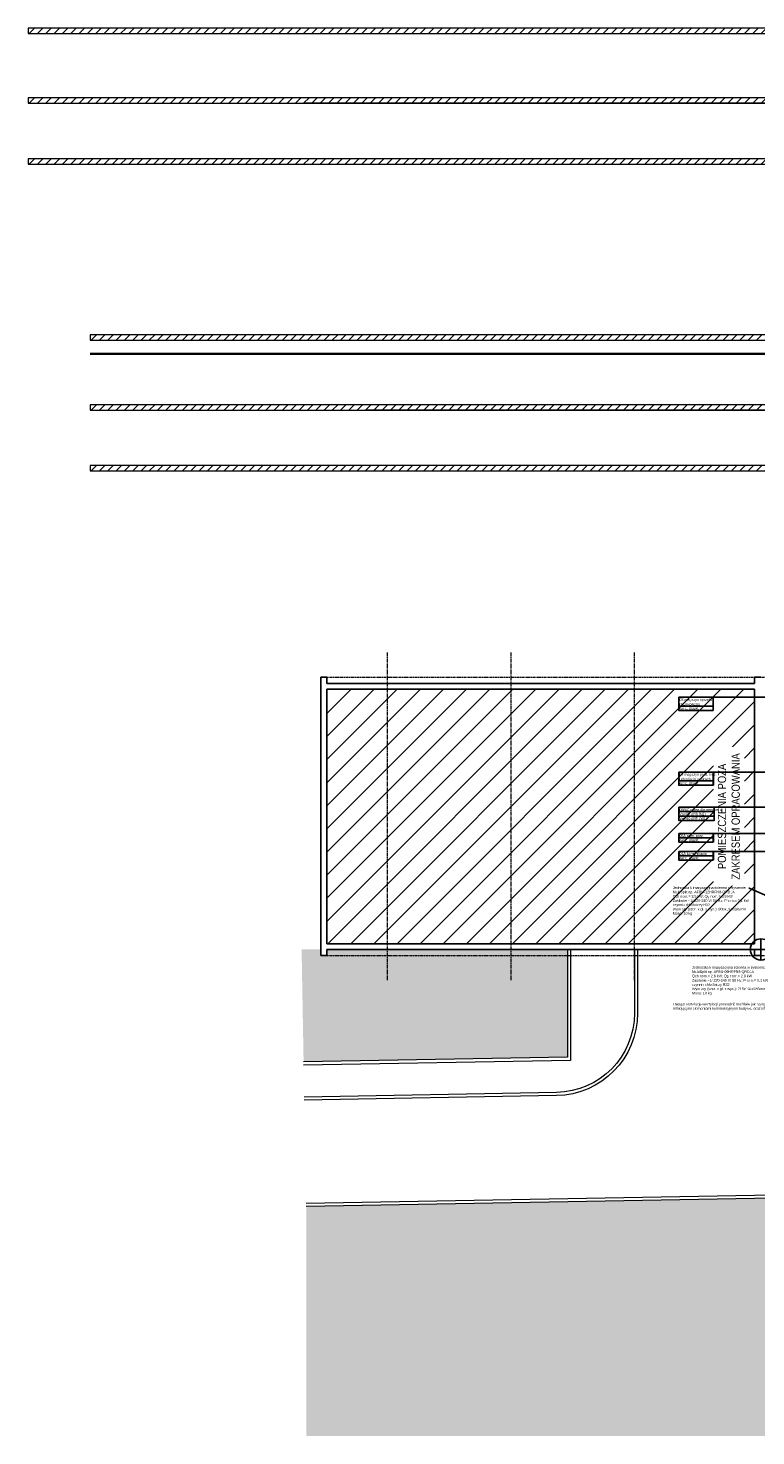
# Model space of a CAD drawing. Header units: millimetres. Extents: x -53179 to 121817, y -123620 to 254214.
# Tile 29 of 256: x -35603 to -250, y -23620 to 44741. Entities that reach past the tile are written whole.
import ezdxf
from ezdxf import colors
from ezdxf.entities.mleader import LeaderData, LeaderLine
from ezdxf.math import Vec2, Vec3

# ---------------------------------------------------------------- set-up
doc = ezdxf.new("R2010")
doc.units = ezdxf.units.MM
doc.linetypes.add('xref_ACAD-LSN_dyspozytornia_PW_rzuty_12$0$CENTER2', pattern=[28.575, 19.05, -3.175, 3.175, -3.175])
doc.linetypes.add('xref_ACAD-LSN_dyspozytornia_PW_rzuty_12$0$DASHED', pattern=[19.05, 12.7, -6.35])
doc.layers.add('METKI', color=7, linetype='Continuous')
doc.layers.add('WM_opis', color=7, linetype='Continuous')
for name, color, linetype, lineweight in [('PRZEKRÓJ', 7, 'Continuous', 13), ('xref', 8, 'Continuous', 13), ('xref_ACAD-LSN_dyspozytornia_PW_rzuty_12$0$A hatch', 8, 'Continuous', 5), ('xref_ACAD-LSN_dyspozytornia_PW_rzuty_12$0$A widok wyżej', 8, 'xref_ACAD-LSN_dyspozytornia_PW_rzuty_12$0$DASHED', 9), ('xref_ACAD-LSN_dyspozytornia_PW_rzuty_12$0$A-Wall', 8, 'Continuous', 25), ('xref_ACAD-LSN_dyspozytornia_PW_rzuty_12$0$S-Grid-Iden', 8, 'xref_ACAD-LSN_dyspozytornia_PW_rzuty_12$0$CENTER2', 9)]:
    doc.layers.add(name, color=color, linetype=linetype, lineweight=lineweight)
doc.layers.add('PUNKT BAZOWY', color=7, linetype='Continuous', plot=False)
doc.styles.get("Standard").update_dxf_attribs({"font": 'arial.ttf'})
doc.styles.add('xref_ACAD-LSN_dyspozytornia_PW_rzuty_12$0$STYL ASA', font='ARIALN.TTF')

# ---------------------------------------------------------------- blocks, each defined once
blk = doc.blocks.new('xref_ACAD-LSN_dyspozytornia_PW_rzuty_12')
at = {"layer": 'xref_ACAD-LSN_dyspozytornia_PW_rzuty_12$0$A hatch'}
h = blk.add_hatch(dxfattribs=at)
h.set_pattern_fill('ANSI31', color=256, scale=25)
h.paths.add_polyline_path([(65352.7, 91953.2), (67430.7, 91953.2), (67430.7, 90717.2), (65352.7, 90717.2)])
h.paths.add_polyline_path([(67381.1, 91017.9), (67381.1, 91651.6), (67230.5, 91651.6), (67230.5, 91017.9)], flags=16)
at = {"layer": 'xref_ACAD-LSN_dyspozytornia_PW_rzuty_12$0$A hatch', "transparency": 33554495}
h = blk.add_hatch(dxfattribs=at)
h.set_pattern_fill('GRASS', color=256, scale=4)
edge = h.paths.add_edge_path()
edge.add_spline(control_points=[(73831.5, 88934.7), (73821.4, 88950.9), (73811.2, 88967.1), (73777.9, 89019.7), (73754.3, 89055.7), (73718.4, 89105.4), (73707.4, 89120), (73684.5, 89148.7), (73672.7, 89162.8), (73654.4, 89183.4), (73648.1, 89190.1), (73632.7, 89206.4), (73623.4, 89215.8), (73602.5, 89235.9), (73590.9, 89246.5), (73522.6, 89306.1), (73459.4, 89350), (73322.2, 89426.9), (73248.2, 89459.9), (73070, 89523.2), (72963.1, 89549.8), (72743.3, 89584.7), (72630.3, 89593.1), (72404.9, 89591.7), (72292.4, 89581.9), (72113.1, 89551), (72044.1, 89535), (71910.9, 89495.5), (71846.7, 89472), (71725, 89417.5), (71667.5, 89386.5), (71560.8, 89317.1), (71511.7, 89278.7), (71449.3, 89219.1), (71431.8, 89201), (71407, 89172.8), (71399, 89163.2), (71383.4, 89143.8), (71375.9, 89133.9), (71359, 89110.8), (71349.9, 89097.5), (71316.2, 89045.2), (71294.2, 89004.5), (71248.1, 88905.3), (71225.8, 88845.3), (71186.7, 88721.6), (71169.7, 88657.8), (71142.4, 88545.8), (71131.5, 88498.1), (71120.5, 88450.3)], knot_values=[0, 0, 0, 0, 57.207065, 57.207065, 187.181956, 187.181956, 242.95388, 242.95388, 298.725803, 298.725803, 326.611765, 326.611765, 366.532108, 366.532108, 413.640335, 413.640335, 636.601339, 636.601339, 859.562342, 859.562342, 1147.4948, 1147.4948, 1435.427258, 1435.427258, 1723.359715, 1723.359715, 1909.892427, 1909.892427, 2096.425139, 2096.425139, 2282.95785, 2282.95785, 2469.490562, 2469.490562, 2547.228377, 2547.228377, 2586.097284, 2586.097284, 2624.966192, 2624.966192, 2675.594063, 2675.594063, 2819.436148, 2819.436148, 3012.724073, 3012.724073, 3206.011998, 3206.011998, 3347.114496, 3347.114496, 3347.114496, 3347.114496], degree=3, periodic=0)
edge.add_line((71120.5, 88450.3), (73831.5, 88934.7))
h.paths.add_polyline_path([(69699.2, 89521.8), (65252.1, 89442.8), (65252.1, 88327.2), (70701.7, 88327.2), (70701.7, 88536.9, 0.419422)])
h.paths.add_polyline_path([(66521.6, 90689.2), (65352.7, 90689.2), (65352.7, 90659.2), (65323.2, 90659.2), (65323.2, 90689.2), (65229.9, 90689.2), (65239.6, 90142.7), (66521.6, 90165.5)])
edge = h.paths.add_edge_path()
edge.add_line((67744.6, 90689.2), (68718.7, 90689.2))
edge.add_line((68718.7, 90689.2), (68718.7, 90265.3))
edge.add_arc((68483.7, 90265.3), 235, -15.04019, 0, ccw=False)
edge.add_line((68710.7, 90204.3), (67744.6, 90187.2))
edge.add_line((67744.6, 90187.2), (67744.6, 90689.2))
edge = h.paths.add_edge_path()
edge.add_line((69340.2, 90689.2), (69815.7, 90689.2))
edge.add_line((69815.7, 90689.2), (69815.7, 90223.9))
edge.add_line((69815.7, 90223.9), (69350.6, 90215.7))
edge.add_arc((69575.2, 90284.7), 235, 180, 197.07407, ccw=False)
edge.add_line((69340.2, 90284.7), (69340.2, 90689.2))
edge = h.paths.add_edge_path()
edge.add_line((70216.7, 90539.2), (71051.7, 90539.2))
edge.add_line((71051.7, 90539.2), (71051.7, 90689.2))
edge.add_line((71051.7, 90689.2), (71234.7, 90689.2))
edge.add_line((71234.7, 90689.2), (71234.7, 90313))
edge.add_arc((71169.7, 90313), 65, 271.01694, 360, ccw=False)
edge.add_line((71170.8, 90248), (70216.7, 90231.1))
edge.add_line((70216.7, 90231.1), (70216.7, 90539.2))
edge = h.paths.add_edge_path()
edge.add_line((72662.7, 90689.2), (72890.7, 90689.2))
edge.add_line((72890.7, 90689.2), (72890.7, 90659.2))
edge.add_line((72890.7, 90659.2), (72903.7, 90659.2))
edge.add_line((72903.7, 90659.2), (72901.8, 90108.7))
edge.add_arc((72897.7, 90343.7), 235, 180, 271.01694, ccw=False)
edge.add_line((72662.7, 90343.7), (72662.7, 90689.2))
at = {"layer": 'xref_ACAD-LSN_dyspozytornia_PW_rzuty_12$0$A hatch'}
for points in [[(66521.6, 90689.2), (66521.6, 90165.5), (65239.6, 90142.7)], [(66536.6, 90689.2), (66536.6, 90150.7), (65239.9, 90127.7)]]:
    blk.add_lwpolyline(points, dxfattribs=at)
for points in [[(66846.7, 90689.2), (66846.7, 90379.4, -0.409025), (66468.5, 89994.5), (65242.7, 89972.7)], [(66861.7, 90689.2), (66861.7, 90379.4, -0.409025), (66468.8, 89979.5), (65242.9, 89957.7)], [(65251.8, 89457.8), (69698.9, 89536.8, -0.419422), (70716.7, 88536.9), (70716.7, 88327.2)], [(65252.1, 89442.8), (69699.2, 89521.8, -0.419422), (70701.7, 88536.9), (70701.7, 88327.2)]]:
    blk.add_lwpolyline(points, format="xyb", dxfattribs=at)
at = {"layer": 'xref_ACAD-LSN_dyspozytornia_PW_rzuty_12$0$A widok wyżej', "ltscale": 0.4}
for points in [[(65352.7, 92011.2), (72855.7, 92011.2)], [(65352.7, 90659.2), (72855.7, 90659.2)]]:
    blk.add_lwpolyline(points, dxfattribs=at)
at = {"layer": 'xref_ACAD-LSN_dyspozytornia_PW_rzuty_12$0$A-Wall', "linetype": 'Continuous', "lineweight": 25}
for p, q in [((65323.2, 90659.2), (65323.2, 92011.2)), ((65352.7, 92011.2), (65323.2, 92011.2)), ((65352.7, 91981.2), (65352.7, 92011.2)), ((67430.7, 91981.2), (65352.7, 91981.2)), ((65352.7, 90717.2), (65352.7, 91953.2)), ((65352.7, 91953.2), (67430.7, 91953.2)), ((67461.7, 92011.2), (67430.7, 92011.2)), ((67430.7, 92011.2), (67430.7, 91981.2)), ((67430.7, 90717.2), (65352.7, 90717.2)), ((65323.2, 90659.2), (65352.7, 90659.2)), ((65352.7, 90659.2), (65352.7, 90689.2)), ((65352.7, 90689.2), (67430.7, 90689.2)), ((67430.7, 90689.2), (67430.7, 90659.2)), ((67430.7, 90659.2), (67461.7, 90659.2))]:
    blk.add_line(p, q, dxfattribs=at)
at = {"layer": 'xref_ACAD-LSN_dyspozytornia_PW_rzuty_12$0$S-Grid-Iden'}
for points in [[(65646.2, 92131.2), (65646.2, 90539.2)], [(66246.2, 92131.2), (66246.2, 90539.2)], [(66846.2, 92131.2), (66846.2, 90539.2)]]:
    blk.add_lwpolyline(points, dxfattribs=at)
at = {"layer": 'xref_ACAD-LSN_dyspozytornia_PW_rzuty_12$0$A hatch', "insert": (67305.7, 91335.2), "char_height": 40, "attachment_point": 5, "rotation": 90, "style": 'xref_ACAD-LSN_dyspozytornia_PW_rzuty_12$0$STYL ASA', "bg_fill": 2}
blk.add_mtext_dynamic_manual_height_columns('\\pxqc;POMIESZCZENIA POZA ZAKRESEM OPRACOWANIA', width=633.954, gutter_width=1, heights=[0], dxfattribs=at)
at = {"layer": 'xref_ACAD-LSN_dyspozytornia_PW_rzuty_12$0$A-Wall', "linetype": 'Continuous', "lineweight": 25}
blk.add_line((67430.7, 90717.2), (67430.7, 91953.2), dxfattribs=at)
blk = doc.blocks.new('PB')
for p, q in [((518, 0), (-518, 0)), ((0, -518), (0, 518))]:
    blk.add_line(p, q)
blk.add_circle((0, 0), 518)

msp = doc.modelspace()

# ---------------------------------------------------------------- block references
at = {"layer": 'xref', "xscale": 10, "yscale": 10, "zscale": 10}
msp.add_blockref('xref_ACAD-LSN_dyspozytornia_PW_rzuty_12', (-674617, -906892), dxfattribs=at)

# ---------------------------------------------------------------- next in the draw order: hatches: boundary and pattern name
at = {"layer": 'PRZEKRÓJ'}
h = msp.add_hatch(dxfattribs=at)
h.set_pattern_fill('ANSI31', color=256, scale=90, style=0)
h.set_pattern_definition([(45, (-21680.4, -30953.74), (-202.05576, 202.05576), [])])
h.paths.add_polyline_path([(-35603, 44741), (-35603, 44481), (61337, 44481), (61337, 44741)])
h = msp.add_hatch(dxfattribs=at)
h.set_pattern_fill('ANSI31', color=256, scale=90, style=0)
h.set_pattern_definition([(45, (-21680.4, -34343.74), (-202.05576, 202.05576), [])])
h.paths.add_polyline_path([(-35603, 41351), (-35603, 41091), (61337, 41091), (61337, 41351)])
h = msp.add_hatch(dxfattribs=at)
h.set_pattern_fill('ANSI31', color=256, scale=90, style=0)
h.set_pattern_definition([(45, (-21680.4, -37293.74), (-202.05576, 202.05576), [])])
h.paths.add_polyline_path([(-35603, 38401), (-35603, 38141), (61337, 38141), (61337, 38401)])
h = msp.add_hatch(dxfattribs=at)
h.set_pattern_fill('ANSI31', color=256, scale=90, style=0)
h.set_pattern_definition([(45, (-18671.17, -45853.8), (-202.05576, 202.05576), [])])
h.paths.add_polyline_path([(-32594, 29841), (-32594, 29581), (64346, 29581), (64346, 29841)])
h = msp.add_hatch(dxfattribs=at)
h.set_pattern_fill('ANSI31', color=256, scale=90, style=0)
h.set_pattern_definition([(45, (-18671.17, -49243.8), (-202.05576, 202.05576), [])])
h.paths.add_polyline_path([(-32594, 26451), (-32594, 26191), (64346, 26191), (64346, 26451)])
h = msp.add_hatch(dxfattribs=at)
h.set_pattern_fill('ANSI31', color=256, scale=90, style=0)
h.set_pattern_definition([(45, (-18671.17, -52193.8), (-202.05576, 202.05576), [])])
h.paths.add_polyline_path([(-32594, 23501), (-32594, 23241), (64346, 23241), (64346, 23501)])

# ---------------------------------------------------------------- next in the draw order: linework, layer by layer
at = {"layer": 'METKI'}
for points in [[(-3995, 12250), (-2328, 12250), (-2328, 11823), (-3995, 11823)], [(-3995, 11823), (-2328, 11823), (-2328, 11609), (-3995, 11609)], [(-3995, 8614), (-2328, 8614), (-2328, 8186), (-3995, 8186)], [(-3995, 8186), (-2328, 8186), (-2328, 7973), (-3995, 7973)], [(-3995, 6906), (-2275, 6906), (-2275, 6692), (-3995, 6692)], [(-3995, 6692), (-2275, 6692), (-2275, 6478), (-3995, 6478)], [(-3995, 6692), (-2275, 6692), (-2275, 6478), (-3995, 6478)], [(-3995, 6478), (-2275, 6478), (-2275, 6264), (-3995, 6264)], [(-3995, 6478), (-2275, 6478), (-2275, 6264), (-3995, 6264)], [(-3995, 5639), (-2328, 5639), (-2328, 5426), (-3995, 5426)], [(-3995, 5639), (-2328, 5639), (-2328, 5426), (-3995, 5426)], [(-3995, 5426), (-2328, 5426), (-2328, 5212), (-3995, 5212)], [(-3995, 5426), (-2328, 5426), (-2328, 5212), (-3995, 5212)], [(-3995, 4765), (-2328, 4765), (-2328, 4551), (-3995, 4551)], [(-3995, 4765), (-2328, 4765), (-2328, 4551), (-3995, 4551)], [(-3995, 4551), (-2328, 4551), (-2328, 4337), (-3995, 4337)], [(-3995, 4551), (-2328, 4551), (-2328, 4337), (-3995, 4337)]]:
    msp.add_lwpolyline(points, close=True, dxfattribs=at)
at = {"layer": 'PRZEKRÓJ'}
for p, q in [((61337, 44741), (-22228, 44741)), ((61337, 41351), (-22228, 41351)), ((61337, 41091), (-22228, 41091)), ((64346, 29841), (-19218, 29841)), ((-32594, 28951), (64346, 28951)), ((-32594, 28901), (64346, 28901)), ((64346, 26451), (-19218, 26451)), ((64346, 26191), (-19218, 26191))]:
    msp.add_line(p, q, dxfattribs=at)
for points in [[(-35603, 44741), (-35603, 44481), (61337, 44481), (61337, 44741)], [(-35603, 41351), (-35603, 41091), (61337, 41091), (61337, 41351)], [(-35603, 38401), (-35603, 38141), (61337, 38141), (61337, 38401)], [(-32594, 29841), (-32594, 29581), (64346, 29581), (64346, 29841)], [(-32594, 26451), (-32594, 26191), (64346, 26191), (64346, 26451)], [(-32594, 23501), (-32594, 23241), (64346, 23241), (64346, 23501)]]:
    msp.add_lwpolyline(points, close=True, dxfattribs=at)
at = {"layer": 'WM_opis'}
for p, q in [((-2328, 12250), (560, 12250)), ((-2328, 8614), (1070, 8614)), ((-2328, 6906), (2510, 6906)), ((-2328, 5639), (1070, 5639)), ((-2328, 4765), (1070, 4765))]:
    msp.add_line(p, q, dxfattribs=at)

# ---------------------------------------------------------------- next in the draw order: block references
at = {"layer": 'PUNKT BAZOWY'}
msp.add_blockref('PB', (0, 0), dxfattribs=at)
msp.add_blockref('PB', (0, 0), dxfattribs=at)

# ---------------------------------------------------------------- next in the draw order: texts
at = {"layer": 'METKI'}
for s, width, p in [('went. grawit.', 0.9, (-3963, 11652)), ('03 magazyn sprzętu', 0.8, (-3963, 12073)), ('ratunkowego', 0.8, (-3963, 11854)), ('04 magazyn prod. lecz.', 0.8, (-3963, 8436)), ('i płynów infuzyjnych', 0.8, (-3963, 8218)), ('went. grawit.', 0.9, (-3963, 8015)), ('05B/C ustęp dla personelu', 0.8, (-3963, 6728)), ('Vn=90 m³/h (N1)', 0.9, (-3963, 6521)), ('Vw=90 m³/h (W1)', 0.9, (-3963, 6307)), ('05A pom. porz. ', 0.8, (-3963, 5462)), ('went. grawit.', 0.9, (-3963, 5255)), ('went. grawit.', 0.9, (-3963, 4380)), ('01A komunikacja', 0.8, (-3963, 4587))]:
    msp.add_text(s, height=125, dxfattribs=dict(at, width=width)).set_placement(p)

# ---------------------------------------------------------------- next in the draw order: leaders
at = {"layer": 'WM_opis', "lineweight": 9}
ml = msp.add_multileader_mtext('Standard', dxfattribs=at)
ml.set_content('Jednostka klimatyzacyjna ścienna w systemie MultiSplit np. AFBU-09HRFN8-QRD1A\\PQch nom.= 2,6 kW; Qg nom.= 2,9 kW\\PZasilanie ~1/ 220-240 V/ 50 Hz; Pnom.= 0,1 kW\\Pczynnik chłodniczy R32\\PWymiary (szer. x gł. x wys.): 715x194x285mm\\PMasa: 10 kg', color=256)
ml.set_leader_properties(color=256)
ml.build(insert=Vec2(0, 0))
ml.multileader.update_dxf_attribs({"has_text_frame": 1, "dogleg_length": 4, "arrow_head_size": 50})
ctx = ml.context
ctx.base_point, ctx.char_height, ctx.arrow_head_size, ctx.landing_gap_size, ctx.plane_origin = Vec3(-3363, -889), 125, 50, 15, Vec3(94489, 613)
notes = []
notes.append((ctx, [(0, (1, 1, 0), (360, -889), (-1, 0), 4, [(0, [(7200, 3468)], 0, [])])]))
ctx.mtext.insert, ctx.mtext.width = Vec3(-3348, -808), 3714.45
ml = msp.add_multileader_mtext('Standard', dxfattribs=at)
ml.set_content('Jednostka klimatyzacyjna ścienna w systemie MultiSplit np. AFBU-12HRFN8-QRD1A\\PQch nom.= 3,5 kW; Qg nom.= 3,8 kW\\PZasilanie ~1/ 220-240 V/ 50 Hz; Pnom.= 0,1 kW\\Pczynnik chłodniczy R32\\PWymiary (szer. x gł. x wys.): 805x194x285mm\\PMasa: 10 kg', color=256)
ml.set_leader_properties(color=256)
ml.build(insert=Vec2(0, 0))
ml.multileader.update_dxf_attribs({"has_text_frame": 1, "dogleg_length": 4, "arrow_head_size": 50})
ctx = ml.context
ctx.base_point, ctx.char_height, ctx.arrow_head_size, ctx.landing_gap_size, ctx.plane_origin = Vec3(-4302, 2982), 125, 50, 15, Vec3(88902, 613)
notes.append((ctx, [(0, (1, 1, 0), (-579, 2982), (-1, 0), 4, [(0, [(2282, 1740)], 0, [])])]))
ctx.mtext.insert, ctx.mtext.width = Vec3(-4287, 3063), 3714.45
ml = msp.add_multileader_mtext('Standard', dxfattribs=at)
ml.set_content('\\fArial|b0|i0|c238;Uwaga! Instalacje wentylacji prowadzić możliwie jak najwyżej w koordynacji z istniejącymi elementami konstrukcyjnymi budynku oraz istniejącymi instalacjami.\\P', color=256)
ml.set_leader_properties(color=256)
ml.build(insert=Vec2(0, 0))
ml.multileader.update_dxf_attribs({"dogleg_length": 4, "arrow_head_size": 50})
ctx = ml.context
ctx.base_point, ctx.char_height, ctx.arrow_head_size, ctx.landing_gap_size, ctx.plane_origin = Vec3(-4285, -2675), 125, 50, 15, Vec3(90092, -2390)
notes.append((ctx, [(0, (0, 0, 0), (0, 0), (1, 0), 1, [])]))
ctx.mtext.insert, ctx.mtext.width = Vec3(-4270, -2594), 6505.11
for ctx, leaders in notes:
    for number, flags, end, landing, length, lines in leaders:
        leader = LeaderData()
        leader.index, (leader.has_last_leader_line, leader.has_dogleg_vector, leader.attachment_direction) = number, flags
        leader.last_leader_point, leader.dogleg_vector, leader.dogleg_length = Vec3(end), Vec3(landing), length
        for number, points, colour, breaks in lines:
            line = LeaderLine()
            line.index, line.vertices, line.color, line.breaks = number, Vec3.list(points), colors.encode_raw_color(colour), breaks
            leader.lines.append(line)
        ctx.leaders.append(leader)

doc.saveas('drawing.dxf')
